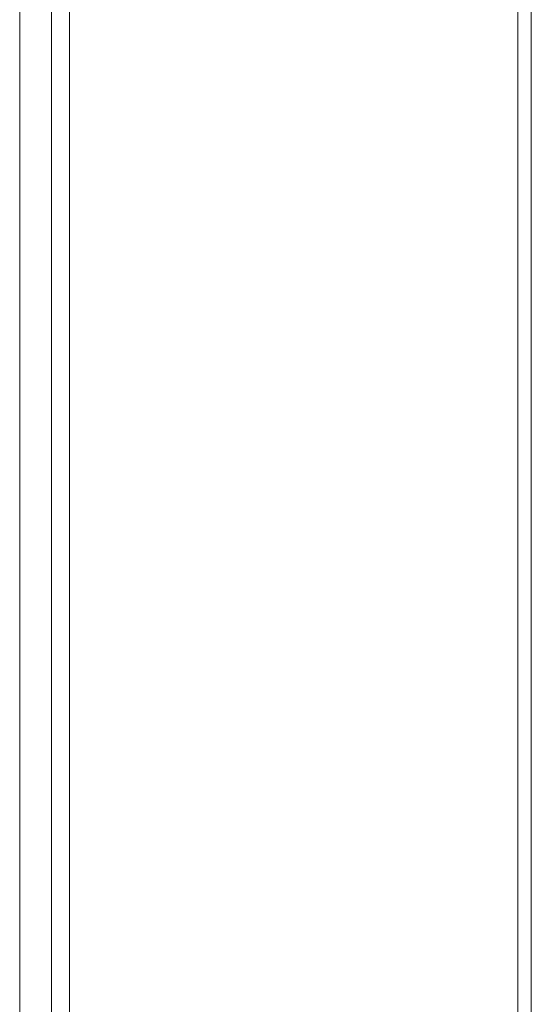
# Model space of a CAD drawing. Header units: millimetres. Extents: x -556 to 0, y 0 to 403.
# Tile 10 of 30: x -499 to -491, y 196 to 211. Entities that reach past the tile are written whole.
import ezdxf

# ---------------------------------------------------------------- set-up
doc = ezdxf.new("R2010")
doc.units = ezdxf.units.MM
doc.header["$LTSCALE"] = 2

# ---------------------------------------------------------------- blocks, each defined once
blk = doc.blocks.new('CGI1005-00')
at = {"color": 31, "linetype": 'Continuous', "lineweight": 0, "extrusion": (-0.707107, -0.218508, 0.672499)}
for p, q in [((-498.61205557, 220.60446141), (-498.61205557, 167.08701534)), ((-498.33045237, 167.08663564), (-498.33045237, 220.60408171))]:
    blk.add_line(p, q, dxfattribs=at)
at = {"color": 0, "linetype": 'Continuous', "lineweight": 0, "extrusion": (-0.707107, -0.218508, 0.672499)}
for p, q in [((-491.01996323, 178.3495431), (-491.01996323, 213.78339745)), ((-491.23209527, 213.71784505), (-491.23209527, 178.28399069)), ((-499.11633588, 175.93149575), (-499.11633588, 212.07164337))]:
    blk.add_line(p, q, dxfattribs=at)

msp = doc.modelspace()

# ---------------------------------------------------------------- block references
msp.add_blockref('CGI1005-00', (0, 0))

doc.saveas('drawing.dxf')
